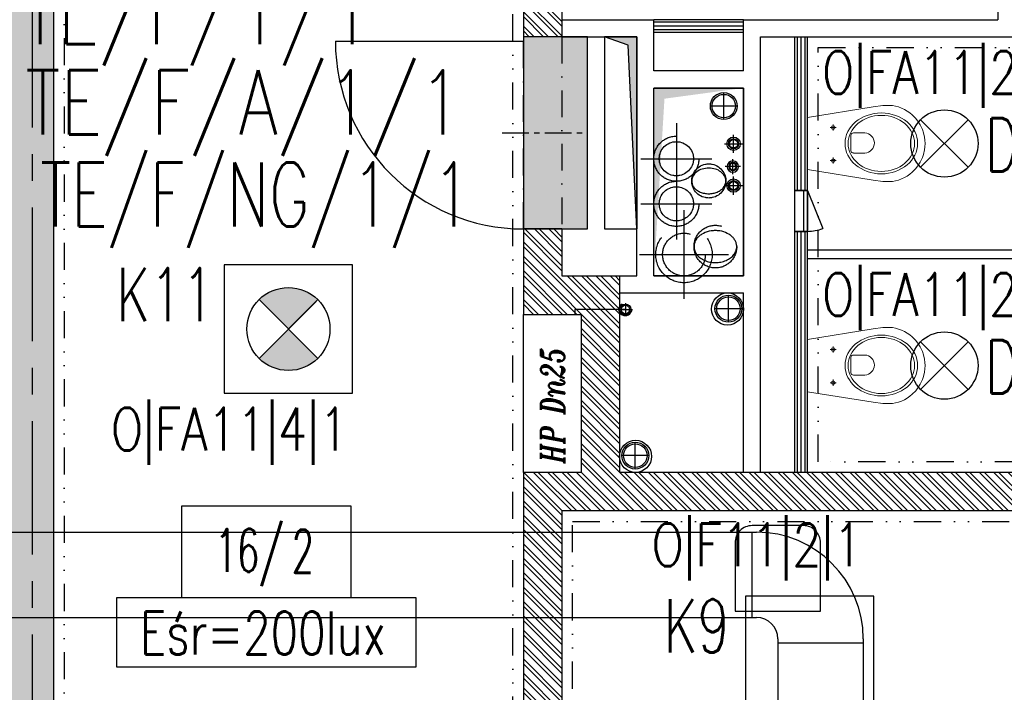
# Model space of a CAD drawing. Extents: x 41755 to 123924, y -112333 to 86187.
# Tile 207 of 256: x 101715 to 102176, y -8206 to -7891. Entities that reach past the tile are written whole.
import ezdxf
from ezdxf.enums import TextEntityAlignment as Align

# ---------------------------------------------------------------- set-up
doc = ezdxf.new("R2010")
doc.units = 0
doc.header["$LTSCALE"] = 50
for name, pattern in [('CENTER', [2, 1.25, -0.25, 0.25, -0.25]), ('DASHDOT', [1, 0.5, -0.25, 0, -0.25]), ('DASHED', [0.75, 0.5, -0.25]), ('DASHED2', [0.375, 0.25, -0.125]), ('DIVIDE', [31.75, 12.7, -6.35, 0, -6.35, 0, -6.35])]:
    doc.linetypes.add(name, pattern=pattern)
doc.layers.get('0').update_dxf_attribs({"color": 101, "linetype": 'CONTINUOUS'})
for name, color, linetype in [('Drz---drzwi', 5, 'CONTINUOUS'), ('E-90', 6, 'CONTINUOUS'), ('E35', 6, 'CONTINUOUS'), ('E50', 3, 'CONTINUOUS'), ('Ins-kan', 54, 'CONTINUOUS'), ('Ins-ppoz', 240, 'CONTINUOUS'), ('Ins-went', 141, 'CONTINUOUS'), ('Ins-wod', 4, 'CONTINUOUS'), ('Opis-pom', 6, 'CONTINUOUS'), ('Opis_pom_ramka', 6, 'CONTINUOUS'), ('Os-osie', 14, 'CENTER'), ('Os-osie glowne', 1, 'CENTER'), ('Sc-beton', 7, 'CONTINUOUS'), ('Sc-beton-hatch', 86, 'CONTINUOUS'), ('Sc-cegla pustak', 42, 'CONTINUOUS'), ('Sc-cegla pustak-hatch', 8, 'CONTINUOUS'), ('Sc-gk', 120, 'CONTINUOUS'), ('Sc-nadproza kon', 5, 'DASHED2'), ('Sc-silikat', 61, 'CONTINUOUS'), ('Sc-systemowe', 150, 'CONTINUOUS'), ('Suf-widok', 8, 'CONTINUOUS'), ('W-otwor-strop', 1, 'CONTINUOUS'), ('Wyp-meble', 155, 'CONTINUOUS'), ('Wyp-sanitar', 131, 'CONTINUOUS')]:
    doc.layers.add(name, color=color, linetype=linetype)
doc.styles.add('IT12', font='ITALICT.SHX', dxfattribs={"width": 0.8, "height": 0.12})
doc.styles.add('KA wymiar', font='romans.shx', dxfattribs={"width": 0.6})
doc.styles.add('ROMANS', font='romans', dxfattribs={"width": 0.85})
doc.linetypes.add('BATTING', pattern='A,0.0001,-0.1,[134,ltypeshp.shx,S=0.1,R=0,X=-0.1,Y=0],-0.2,[134,ltypeshp.shx,S=0.1,R=180,X=0.1,Y=0],-0.1', length=0.4001)

# ---------------------------------------------------------------- blocks, each defined once
blk = doc.blocks.new('_KOLO_WC_PODWIESZONE')
at = {"lineweight": 0}
for p, q in [((-12.21, 0), (-17.15, -30.7)), ((-12.21, 0), (12.21, 0)), ((12.21, 0), (17.15, -30.7)), ((-8.01, -11.98), (-9.42, -11.98)), ((-8.01, -11.98), (-8.01, -10.54)), ((-8.01, -11.98), (-6.53, -11.98)), ((-8.01, -11.98), (-8.01, -13.41)), ((7.49, -11.98), (6.08, -11.98)), ((7.49, -11.98), (7.49, -10.54)), ((7.49, -11.98), (8.97, -11.98)), ((7.49, -11.98), (7.49, -13.41)), ((-4.44, -21.51), (-4.44, -26.77)), ((-3.5, -20.21), (4, -20.21)), ((4.94, -21.51), (4.94, -26.77)), ((-17.15, -30.7), (-17.82, -35.14)), ((17.15, -30.7), (17.82, -35.14)), ((-17.82, -35.14), (-17.77, -39.69)), ((17.82, -35.14), (17.77, -39.69)), ((-17.77, -39.69), (-17.51, -41.08)), ((-17.51, -41.08), (-17.12, -42.53)), ((17.51, -41.08), (17.12, -42.53)), ((17.77, -39.69), (17.51, -41.08)), ((-17.12, -42.53), (-16.6, -43.93)), ((-16.6, -43.93), (-15.97, -45.29)), ((-15.97, -45.29), (-15.22, -46.59)), ((15.97, -45.29), (15.22, -46.59)), ((16.6, -43.93), (15.97, -45.29)), ((17.12, -42.53), (16.6, -43.93)), ((-15.22, -46.59), (-14.37, -47.83)), ((-14.37, -47.83), (-13.41, -48.99)), ((-13.41, -48.99), (-11.77, -50.6)), ((-11.77, -50.6), (-10, -51.94)), ((11.77, -50.6), (10, -51.94)), ((13.41, -48.99), (11.77, -50.6)), ((14.37, -47.83), (13.41, -48.99)), ((15.22, -46.59), (14.37, -47.83)), ((-10, -51.94), (-8.71, -52.72)), ((-8.71, -52.72), (-6.54, -53.77)), ((-6.54, -53.77), (-5.07, -54.25)), ((-5.07, -54.25), (-3.02, -54.72)), ((-3.02, -54.72), (-1.52, -54.92)), ((-1.52, -54.92), (0, -55)), ((1.52, -54.92), (0, -55)), ((3.02, -54.72), (1.52, -54.92)), ((5.07, -54.25), (3.02, -54.72)), ((6.54, -53.77), (5.07, -54.25)), ((8.71, -52.72), (6.54, -53.77)), ((10, -51.94), (8.71, -52.72))]:
    blk.add_line(p, q, dxfattribs=at)
for centre, radius, start, end in [((-3.24, -21.39), 1.2, 102.2339, 185.8899), ((3.75, -21.39), 1.2, 354.1101, 77.7661), ((0.25, -26.54), 4.7, 182.8022, 357.1978)]:
    blk.add_arc(centre, radius, start, end, dxfattribs=at)
for centre in [(-8.01, -11.98), (7.49, -11.98)]:
    blk.add_ellipse(centre, major_axis=(0.599, 0.599), ratio=1, start_param=5.497787, end_param=11.780972, dxfattribs=at)
for major_axis, ratio in [((0, -17), 0.838235), ((0, -15.54), 0.845174)]:
    blk.add_ellipse((0.05, -34.5), major_axis=major_axis, ratio=ratio, dxfattribs=at)
blk = doc.blocks.new('_opis_pom_metka')
at = {"layer": 'Opis_pom_ramka'}
blk.add_lwpolyline([(-33.13, 0), (32.87, 0), (32.87, -36), (-33.13, -36)], close=True, dxfattribs=at)
at = {"style": 'KA wymiar', "width": 0.6}
blk.add_attdef('KO/', text='', height=16.8, dxfattribs=at).set_placement((3.45, -25.87), align=Align.RIGHT)
blk.add_attdef('NR', (3.8, -26.16), '', height=16.8, dxfattribs=at)
blk = doc.blocks.new('_dkjhsjhkfgh')
at = {"layer": 'Ins-went', "ltscale": 2}
for p, q in [((1866.24, 2304.99), (2264.04, 2304.99)), ((2264.04, 2305), (2269.04, 2305)), ((2267.04, 2265), (2267.04, 2305)), ((1866.24, 2264.99), (2264.04, 2264.99)), ((2264.04, 2265), (2269.04, 2265)), ((2279.04, 2255), (2279.04, 2250)), ((2319.04, 2255), (2319.04, 2250)), ((2319.04, 2253), (2279.04, 2253)), ((2279.04, 2250), (2279.04, 2200.6)), ((2319.04, 2250), (2319.04, 2200.6))]:
    blk.add_line(p, q, dxfattribs=at)
for radius in [50, 10]:
    blk.add_arc((2269.04, 2255), radius, 0, 90, dxfattribs=at)
blk = doc.blocks.new('_ljgjfkjhkf')
for p, q in [((-19.13, 0), (-19.13, -6)), ((-19.13, 0), (0, 0)), ((-19.13, -2), (-19.13, -4)), ((0, -4), (-19.13, -4)), ((0, 0), (0, -6)), ((0, -6), (-19.13, -6)), ((0, -6), (-17.84, -13.06))]:
    blk.add_line(p, q)
blk.add_arc((0.87, -6), 20, 180, 200.6563)

msp = doc.modelspace()

# ---------------------------------------------------------------- hatches: boundary and pattern name
at = {"layer": 'E35'}
h = msp.add_hatch(color=256, dxfattribs=at)
edge = h.paths.add_edge_path()
edge.add_line((101840.966, -8035.509), (101854.712, -8021.763))
edge.add_ellipse((101840.966, -8035.509), major_axis=(13.746, 13.746), ratio=1, start_angle=360, end_angle=450)
edge.add_line((101827.22, -8021.763), (101840.966, -8035.509))
edge = h.paths.add_edge_path()
edge.add_line((101854.712, -8049.255), (101840.966, -8035.509))
edge.add_line((101840.966, -8035.509), (101827.22, -8049.255))
edge.add_ellipse((101840.966, -8035.509), major_axis=(-13.746, 13.746), ratio=1, start_angle=90, end_angle=180)
at = {"layer": 'E50'}
msp.add_hatch(color=256, dxfattribs=at).paths.add_polyline_path([(101980.966, -7898.641), (101950.966, -7898.641), (101950.966, -7988.641), (101980.966, -7988.641)])
at = {"layer": 'Sc-beton-hatch'}
h = msp.add_hatch(dxfattribs=at)
h.set_pattern_fill('ANSI33', color=256, style=0)
h.set_pattern_definition([(45, (48983.4185, 565.478), (-4.49012806, 4.49012806), []), (45, (48987.9087, 565.478), (-4.49012806, 4.49012806), [3.175, -1.5875])])
h.paths.add_polyline_path([(102400.966, -5400.641), (102380.966, -5400.641), (102380.966, -5500.641), (102330.966, -5500.641), (102330.966, -5520.641), (102380.966, -5520.641), (102380.966, -5973.641), (102400.966, -5973.641)])
h.paths.add_polyline_path([(101710.966, -5330.585), (101710.966, -5560.641), (101730.966, -5560.641), (101730.966, -5520.641), (101770.966, -5520.641), (101770.966, -5500.641), (101730.966, -5500.641), (101730.966, -5327.797, 0.0068353), (101990.084, -5287.78), (101987.07, -5268.006, -0.0084051), (101668.963, -5316.121), (101671.621, -5335.944, 0.0010351)])
h.paths.add_polyline_path([(101738.466, -5895.641), (101703.466, -5895.641), (101703.466, -5930.641), (101738.466, -5930.641)])
h.paths.add_polyline_path([(101695.966, -6277.641), (101730.966, -6277.641), (101730.966, -6242.641), (101695.966, -6242.641)])
h.paths.add_polyline_path([(102400.966, -6108.641), (102380.966, -6108.641), (102380.966, -6330.641), (102400.966, -6330.641)])
h.paths.add_polyline_path([(100985.966, -5895.641), (100950.966, -5895.641), (100950.966, -5930.641), (100985.966, -5930.641)], flags=17)
h.paths.add_polyline_path([(100765.966, -5910.641), (100765.966, -5413.927, 0.0063955), (101010.966, -5401.354), (101009.686, -5381.395, -0.0079596), (100705.366, -5396.058), (100706.01, -5416.048, 0.0010422), (100745.966, -5414.677), (100745.966, -6082.641), (100765.966, -6082.641), (100765.966, -5930.641), (100798.966, -5930.641), (100798.966, -5930.637), (100798.966, -5910.641)])
h.paths.add_polyline_path([(100310.966, -6262.641), (100410.966, -6262.641), (100410.966, -6460.641), (100430.966, -6460.641), (100430.966, -6262.641), (100765.966, -6262.641), (100765.966, -6237.641), (100745.966, -6237.641), (100745.966, -6242.641), (100330.966, -6242.641), (100330.966, -5420.801, 0.0010428), (100370.966, -5420.993), (100371.02, -5400.99, -0.0015651), (100310.966, -5400.641)])
h.paths.add_polyline_path([(100970.966, -6242.641), (100950.966, -6242.641), (100950.966, -6900.641), (100927.966, -6900.641), (100927.966, -6920.641), (100950.966, -6920.641), (100950.966, -7503.141), (100970.966, -7503.141), (100970.966, -6920.641), (101261.966, -6920.641), (101261.966, -7235.641), (101281.966, -7235.641), (101334.966, -7235.641), (101334.966, -7215.641), (101281.966, -7215.641), (101281.966, -6900.641), (100970.966, -6900.641)])
h.paths.add_polyline_path([(100410.966, -6710.641), (100430.966, -6710.641), (100430.966, -6610.641), (100410.966, -6610.641)])
h.paths.add_polyline_path([(100410.966, -6960.641), (100430.966, -6960.641), (100430.966, -6920.641), (100470.966, -6920.641), (100470.966, -6900.641), (100430.966, -6900.641), (100430.966, -6860.641), (100410.966, -6860.641)])
h.paths.add_polyline_path([(100790.966, -6920.641), (100790.966, -6900.641), (100725.966, -6900.641), (100725.966, -6920.641)])
h.paths.add_polyline_path([(101334.966, -6920.641), (101334.966, -6900.641), (101281.966, -6900.641), (101281.966, -6920.641)], flags=17)
h.paths.add_polyline_path([(101556.966, -6920.641), (101556.966, -6900.641), (101468.966, -6900.641), (101468.966, -6920.641)])
h.paths.add_polyline_path([(101710.966, -6900.641), (101690.966, -6900.641), (101690.966, -6920.641), (101710.966, -6920.641)])
h.paths.add_polyline_path([(101730.966, -6900.641), (101710.966, -6900.641), (101710.966, -6920.641), (101710.966, -7215.641), (101690.966, -7215.641), (101690.966, -7235.641), (101730.966, -7235.641)])
h.paths.add_polyline_path([(101488.966, -7215.641), (101468.966, -7215.641), (101468.966, -7235.641), (101556.966, -7235.641), (101556.966, -7215.641), (101503.966, -7215.641), (101503.966, -6920.641), (101488.966, -6920.641)])
h.paths.add_polyline_path([(102400.966, -6750.641), (102380.966, -6750.641), (102380.966, -7100.641), (102400.966, -7100.641)])
h.paths.add_polyline_path([(102400.966, -7200.641), (102380.966, -7200.641), (102380.966, -7465.641), (102400.966, -7465.641)])
h.paths.add_polyline_path([(102380.966, -7650.641), (102332.966, -7650.641), (102332.966, -7670.641), (102380.966, -7670.641), (102380.966, -8275.641), (102400.966, -8275.641), (102400.966, -7615.641), (102380.966, -7615.641)])
h.paths.add_polyline_path([(102133.966, -7650.641), (102133.966, -7670.641), (102227.966, -7670.641), (102227.966, -7650.641)])
h.paths.add_polyline_path([(101905.966, -7650.641), (101905.966, -7670.641), (102008.966, -7670.641), (102008.966, -7650.641)])
h.paths.add_polyline_path([(101710.966, -7670.641), (101710.966, -8400.641), (101685.966, -8400.641), (101685.966, -8420.641), (101730.966, -8420.641), (101730.966, -7670.641), (101770.966, -7670.641), (101770.966, -7650.641), (101227.466, -7650.641), (101227.466, -7670.641)])
h.paths.add_polyline_path([(100950.966, -7650.641), (100430.966, -7650.641), (100430.966, -7590.641), (100410.966, -7590.641), (100410.966, -7670.641), (100745.966, -7670.641), (101092.466, -7670.641), (101092.466, -7650.641), (100970.966, -7650.641), (100970.966, -7603.141), (100950.966, -7603.141)])
h.paths.add_polyline_path([(100410.966, -7440.641), (100430.966, -7440.641), (100430.966, -7397.641), (100410.966, -7397.641)])
h.paths.add_polyline_path([(100430.966, -7110.641), (100410.966, -7110.641), (100410.966, -7307.641), (100430.966, -7307.641)])
h.paths.add_polyline_path([(100745.966, -8420.641), (100765.966, -8420.641), (100765.966, -8400.641), (100410.966, -8400.641), (100410.966, -8420.641)])
h.paths.add_polyline_path([(100765.966, -8420.641), (100785.966, -8420.641), (100785.966, -8400.641), (100765.966, -8400.641)])
h.paths.add_polyline_path([(100785.966, -8400.641), (100785.966, -8420.641), (101097.466, -8420.641), (101097.466, -8400.641)])
h.paths.add_polyline_path([(101322.966, -8420.641), (101322.966, -8400.641), (101227.466, -8400.641), (101227.466, -8420.641)], flags=17)
h.paths.add_polyline_path([(101432.966, -8400.641), (101432.966, -8420.641), (101575.966, -8420.641), (101575.966, -8400.641)])
h.paths.add_polyline_path([(101950.966, -8400.641), (101950.966, -8420.641), (102028.966, -8420.641), (102028.966, -8400.641)])
h.paths.add_polyline_path([(102138.966, -8400.641), (102138.966, -8420.641), (102380.966, -8420.641), (102380.966, -8445.641), (102400.966, -8445.641), (102400.966, -8375.641), (102380.966, -8375.641), (102380.966, -8400.641)])
h.paths.add_polyline_path([(102380.966, -8568.641), (102345.966, -8568.641), (102345.966, -8875.141), (102365.966, -8875.141), (102365.966, -8588.641), (102400.966, -8588.641), (102400.966, -8545.641), (102380.966, -8545.641)])
h.paths.add_polyline_path([(102365.966, -8995.141), (102345.966, -8995.141), (102345.966, -9050.641), (101950.966, -9050.641), (101950.966, -9075.641), (102345.966, -9075.641), (102345.966, -9105.641), (102365.966, -9105.641), (102365.966, -9075.641)])
h.paths.add_polyline_path([(102400.966, -9290.641), (102365.966, -9290.641), (102365.966, -9255.641), (102345.966, -9255.641), (102345.966, -9310.641), (102380.966, -9310.641), (102380.966, -9718.141), (102380.966, -9900.641), (101730.966, -9900.641), (101730.966, -9855.641), (101710.966, -9855.641), (101710.966, -9920.641), (102380.966, -9920.641), (102380.966, -10349.912), (102380.966, -10410.641), (102400.966, -10410.641), (102400.966, -10010.641), (102400.966, -9838.141)])
h.paths.add_polyline_path([(101730.966, -9529.641), (101710.966, -9529.641), (101710.966, -9725.641), (101730.966, -9725.641)], flags=17)
h.paths.add_polyline_path([(101710.966, -9419.641), (101730.966, -9419.641), (101730.966, -8640.641), (101710.966, -8640.641), (101710.966, -9050.641), (101414.966, -9050.641), (101414.966, -9075.641), (101710.966, -9075.641)])
h.paths.add_polyline_path([(101263.966, -9050.641), (101263.966, -9075.641), (101304.966, -9075.641), (101304.966, -9050.641)])
h.paths.add_polyline_path([(101041.966, -9075.641), (101041.966, -9050.641), (100925.966, -9050.641), (100925.966, -9075.641)])
h.paths.add_polyline_path([(100825.966, -9075.641), (100825.966, -9050.641), (100530.966, -9050.641), (100530.966, -9035.641), (100510.966, -9035.641), (100510.966, -9050.641), (100270.966, -9050.641), (100270.966, -9075.641), (100510.966, -9075.641), (100510.966, -9471.141), (100530.966, -9471.141), (100530.966, -9075.641)])
h.paths.add_polyline_path([(100530.966, -8906.641), (100510.966, -8906.641), (100510.966, -8938.641), (100530.966, -8938.641)])
h.paths.add_polyline_path([(100220.966, -9075.641), (100220.966, -9050.641), (100170.966, -9050.641), (100170.966, -9075.641)])
h.paths.add_polyline_path([(100120.966, -9075.641), (100120.966, -9050.641), (100070.966, -9050.641), (100070.966, -9075.641)])
h.paths.add_polyline_path([(100020.966, -9075.641), (100020.966, -9050.641), (99970.966, -9050.641), (99970.966, -9075.641)])
h.paths.add_polyline_path([(99920.966, -9075.641), (99920.966, -9050.641), (99880.966, -9050.641), (99880.966, -9957.641), (99980.966, -9957.641), (99980.966, -9972.641), (100000.966, -9972.641), (100000.966, -9937.641), (99900.966, -9937.641), (99900.966, -9075.641)])
h.paths.add_polyline_path([(101041.966, -9396.641), (101041.966, -9378.641), (100927.966, -9378.641), (100927.966, -9396.641)])
h.paths.add_polyline_path([(100510.966, -9725.641), (100530.966, -9725.641), (100530.966, -9571.141), (100510.966, -9571.141)])
h.paths.add_polyline_path([(100000.966, -10090.641), (100000.966, -10072.641), (99980.966, -10072.641), (99980.966, -10090.641), (99780.966, -10090.641), (99780.966, -10445.641), (100510.966, -10445.641), (100510.966, -10485.641), (100530.966, -10485.641), (100530.966, -10445.641), (100580.966, -10445.641), (100580.966, -10425.641), (100530.966, -10425.641), (100530.966, -10270.641), (100510.966, -10270.641), (100510.966, -10425.641), (99800.966, -10425.641), (99800.966, -10110.641), (100510.966, -10110.641), (100510.966, -10120.641), (100530.966, -10120.641), (100530.966, -9855.641), (100510.966, -9855.641), (100510.966, -10090.641)])
h.paths.add_polyline_path([(100970.966, -9920.641), (101087.466, -9920.641), (101087.466, -9900.641), (100750.966, -9900.641), (100750.966, -9920.641), (100950.966, -9920.641), (100950.966, -10425.641), (100730.966, -10425.641), (100730.966, -10445.641), (100790.966, -10445.641), (100790.966, -10485.641), (100810.966, -10485.641), (100810.966, -10445.641), (101070.966, -10445.641), (101070.966, -10425.641), (100970.966, -10425.641)])
h.paths.add_polyline_path([(101197.466, -9900.641), (101197.466, -9920.641), (101261.966, -9920.641), (101261.966, -10425.641), (101220.966, -10425.641), (101220.966, -10445.641), (101802.966, -10445.641), (101802.966, -10425.641), (101281.966, -10425.641), (101281.966, -9900.641)])
h.paths.add_polyline_path([(102365.966, -10445.641), (102365.966, -10425.641), (102320.966, -10425.641), (102320.966, -10445.641)])
h.paths.add_polyline_path([(102383.466, -10428.141), (102365.966, -10445.641), (102400.966, -10445.641)])
h.paths.add_polyline_path([(102365.966, -10410.641), (102365.966, -10445.641), (102383.466, -10428.141)])
h.paths.add_polyline_path([(102365.966, -10410.641), (102383.466, -10428.141), (102400.966, -10410.641)])
h.paths.add_polyline_path([(102400.966, -10410.641), (102383.466, -10428.141), (102400.966, -10445.641)])
at = {"layer": 'Sc-cegla pustak-hatch'}
h = msp.add_hatch(dxfattribs=at)
h.set_pattern_fill('ANSI32', color=256, scale=0.5, angle=90, style=0)
h.set_pattern_definition([(135, (48983.4185, 565.478), (-3.36759605, -3.36759605), []), (135, (48983.4185, 567.723), (-3.36759605, -3.36759605), [])])
h.paths.add_polyline_path([(101775.966, -6918.641), (101775.966, -6900.641), (101730.966, -6900.641), (101730.966, -6918.641)])
h.paths.add_polyline_path([(101950.966, -6918.641), (101950.966, -7430.641), (101968.966, -7430.641), (101968.966, -7403.641), (102042.966, -7403.641), (102050.966, -7403.641), (102050.966, -7411.641), (102042.966, -7411.641), (102042.966, -7430.641), (102068.766, -7430.641), (102068.766, -7412.641), (102060.966, -7412.641), (102060.966, -7385.641), (101968.966, -7385.641), (101968.966, -7036.641), (102033.966, -7036.641), (102033.966, -7018.641), (101968.966, -7018.641), (101968.966, -6900.641), (101905.966, -6900.641), (101905.966, -6918.641)])
h.paths.add_polyline_path([(102133.966, -7018.641), (102133.966, -7036.641), (102380.966, -7036.641), (102380.966, -7018.641)])
h.paths.add_polyline_path([(102380.966, -7430.641), (102380.966, -7412.641), (102168.766, -7412.641), (102168.766, -7430.641)])
h.paths.add_polyline_path([(101950.966, -7898.641), (101968.966, -7898.641), (101968.966, -7670.641), (101950.966, -7670.641)])
h.paths.add_polyline_path([(101078.966, -7412.641), (101078.966, -7144.641), (101060.966, -7144.641), (101060.966, -7430.641), (101261.966, -7430.641), (101261.966, -7473.141), (101279.966, -7473.141), (101279.966, -7402.641), (101261.966, -7402.641), (101261.966, -7412.641)])
h.paths.add_polyline_path([(101279.966, -7235.641), (101261.966, -7235.641), (101261.966, -7302.641), (101279.966, -7302.641)])
h.paths.add_polyline_path([(100885.966, -7412.641), (100885.966, -7430.641), (100950.966, -7430.641), (100950.966, -7412.641)])
h.paths.add_polyline_path([(100785.966, -7430.641), (100785.966, -7412.641), (100727.966, -7412.641), (100727.966, -7430.641)])
h.paths.add_polyline_path([(100637.966, -7430.641), (100637.966, -7412.641), (100430.966, -7412.641), (100430.966, -7430.641)])
h.paths.add_polyline_path([(100410.966, -7790.641), (100428.966, -7790.641), (100428.966, -7670.641), (100410.966, -7670.641)])
h.paths.add_polyline_path([(100410.966, -8005.641), (100428.966, -8005.641), (100428.966, -8000.641), (101023.966, -8000.641), (101023.966, -8064.641), (101041.966, -8064.641), (101041.966, -7926.641), (101023.966, -7926.641), (101023.966, -7982.641), (100765.966, -7982.641), (100765.966, -7900.641), (100747.966, -7900.641), (100747.966, -7982.641), (100428.966, -7982.641), (100428.966, -7940.641), (100410.966, -7940.641)])
h.paths.add_polyline_path([(100765.966, -7670.641), (100747.966, -7670.641), (100747.966, -7800.641), (100765.966, -7800.641)])
h.paths.add_polyline_path([(101041.966, -7670.641), (101023.966, -7670.641), (101023.966, -7826.641), (101041.966, -7826.641)])
h.paths.add_polyline_path([(101279.966, -7603.141), (101261.966, -7603.141), (101261.966, -7650.641), (101279.966, -7650.641)])
h.paths.add_polyline_path([(101279.966, -7670.641), (101261.966, -7670.641), (101261.966, -8400.641), (101279.966, -8400.641), (101279.966, -8004.641), (101575.966, -8004.641), (101575.966, -7986.641), (101279.966, -7986.641)])
h.paths.add_polyline_path([(101041.966, -8164.641), (101023.966, -8164.641), (101023.966, -8400.641), (101041.966, -8400.641)])
h.paths.add_polyline_path([(100428.966, -8155.641), (100410.966, -8155.641), (100410.966, -8220.641), (100428.966, -8220.641)])
h.paths.add_polyline_path([(100410.966, -8400.641), (100428.966, -8400.641), (100428.966, -8370.641), (100410.966, -8370.641)])
h.paths.add_polyline_path([(100428.966, -8435.641), (100428.966, -8420.641), (100410.966, -8420.641), (100410.966, -8435.641)])
h.paths.add_polyline_path([(100410.966, -8650.641), (100428.966, -8650.641), (100428.966, -8585.641), (100410.966, -8585.641)])
h.paths.add_polyline_path([(100410.966, -8924.641), (100510.966, -8924.641), (100510.966, -8906.641), (100428.966, -8906.641), (100428.966, -8800.641), (100410.966, -8800.641)])
h.paths.add_polyline_path([(100747.966, -8740.641), (100765.966, -8740.641), (100765.966, -8432.641), (100747.966, -8432.641)])
h.paths.add_polyline_path([(101023.966, -9050.641), (101041.966, -9050.641), (101041.966, -8895.641), (101023.966, -8895.641)])
h.paths.add_polyline_path([(101023.966, -8795.641), (101041.966, -8795.641), (101041.966, -8420.641), (101023.966, -8420.641)])
h.paths.add_polyline_path([(101710.966, -8004.641), (101710.966, -7986.641), (101685.966, -7986.641), (101685.966, -8004.641)])
h.paths.add_polyline_path([(101977.966, -8028.641), (101977.966, -8102.641), (101950.966, -8102.641), (101950.966, -8400.641), (101968.966, -8400.641), (101968.966, -8120.641), (102380.966, -8120.641), (102380.966, -8102.641), (101995.966, -8102.641), (101995.966, -8010.641), (101968.966, -8010.641), (101968.966, -7988.641), (101950.966, -7988.641), (101950.966, -8028.641)])
h.paths.add_polyline_path([(101968.966, -8658.641), (101968.966, -8420.641), (101950.966, -8420.641), (101950.966, -8640.641), (101905.966, -8640.641), (101905.966, -8658.641)])
h.paths.add_polyline_path([(101950.966, -8778.641), (101950.966, -8796.641), (102345.966, -8796.641), (102345.966, -8778.641)])
h.paths.add_polyline_path([(101657.966, -8640.641), (101657.966, -8658.641), (101695.966, -8658.641), (101710.966, -8658.641), (101710.966, -8640.641)])
h.paths.add_polyline_path([(101775.966, -8658.641), (101775.966, -8640.641), (101730.966, -8640.641), (101730.966, -8658.641)])
h.paths.add_polyline_path([(101547.966, -8658.641), (101547.966, -8640.641), (101465.966, -8640.641), (101465.966, -8595.641), (101447.966, -8595.641), (101447.966, -8640.641), (101432.966, -8640.641), (101432.966, -8658.641)])
h.paths.add_polyline_path([(101465.966, -8420.641), (101447.966, -8420.641), (101447.966, -8465.641), (101465.966, -8465.641)])
h.paths.add_polyline_path([(101263.966, -8640.641), (101263.966, -9050.641), (101281.966, -9050.641), (101281.966, -8658.641), (101322.966, -8658.641), (101322.966, -8640.641)])
h.paths.add_polyline_path([(100530.966, -9378.641), (100530.966, -9396.641), (100747.966, -9396.641), (100747.966, -9662.641), (100530.966, -9662.641), (100530.966, -9680.641), (101041.966, -9680.641), (101041.966, -9586.141), (101023.966, -9586.141), (101023.966, -9662.641), (100765.966, -9662.641), (100765.966, -9396.641), (100927.966, -9396.641), (100927.966, -9378.641)])
h.paths.add_polyline_path([(101041.966, -9396.641), (101023.966, -9396.641), (101023.966, -9486.141), (101041.966, -9486.141)], flags=17)
h.paths.add_polyline_path([(101041.966, -9075.641), (101023.966, -9075.641), (101023.966, -9378.641), (101041.966, -9378.641)])
h.paths.add_polyline_path([(101664.077, -9409.641), (101664.077, -9391.641), (101281.966, -9391.641), (101281.966, -9075.641), (101263.966, -9075.641), (101263.966, -9725.641), (101281.966, -9725.641), (101281.966, -9680.641), (101710.966, -9680.641), (101710.966, -9662.641), (101281.966, -9662.641), (101281.966, -9409.641)])
h.paths.add_polyline_path([(102345.966, -9310.641), (102345.966, -9292.641), (101950.966, -9292.641), (101950.966, -9310.641)])
h.paths.add_polyline_path([(101950.966, -9552.641), (101968.966, -9552.641), (101968.966, -9542.641), (102380.966, -9542.641), (102380.966, -9524.641), (101968.966, -9524.641), (101968.966, -9418.641), (101950.966, -9418.641)])
h.paths.add_polyline_path([(101968.966, -9672.641), (101968.966, -9662.641), (101950.966, -9662.641), (101950.966, -9790.641), (101968.966, -9790.641), (101968.966, -9690.641), (102118.966, -9690.641), (102118.966, -9900.641), (102136.966, -9900.641), (102136.966, -9672.641)])
h.paths.add_polyline_path([(101950.966, -9890.641), (101950.966, -9900.641), (101968.966, -9900.641), (101968.966, -9890.641)])
h.paths.add_polyline_path([(101263.966, -9900.641), (101281.966, -9900.641), (101281.966, -9855.641), (101263.966, -9855.641)])
h.paths.add_polyline_path([(100768.966, -10090.641), (100768.966, -10030.641), (100750.966, -10030.641), (100750.966, -10120.641), (100768.966, -10120.641), (100768.966, -10108.641), (100950.966, -10108.641), (100950.966, -10090.641)])
h.paths.add_polyline_path([(100768.966, -10220.641), (100750.966, -10220.641), (100750.966, -10425.641), (100768.966, -10425.641)])
h.paths.add_polyline_path([(100768.966, -9930.641), (100768.966, -9920.641), (100750.966, -9920.641), (100750.966, -9930.641)])
at = {"layer": 'W-otwor-strop'}
for points in [[(101988.966, -7898.641), (102002.466, -7898.641), (102003.966, -7898.641), (102003.966, -7988.641), (101999.966, -7902.641)], [(102053.966, -7922.641), (102011.966, -7922.641), (102011.966, -8010.641), (102016.966, -7927.641)]]:
    msp.add_hatch(color=256, dxfattribs=at).paths.add_polyline_path(points)

# ---------------------------------------------------------------- linework, layer by layer
at = {"layer": 'Drz---drzwi'}
msp.add_lwpolyline([(101862.966, -7900.641), (101950.966, -7900.641)], dxfattribs=at)
msp.add_arc((101950.966, -7900.641), 88, 180, 270, dxfattribs=at)
at = {"layer": 'E35'}
for p, q in [((102159.103, -7959.778), (102136.829, -7937.504)), ((102159.103, -7937.504), (102136.829, -7959.778)), ((101827.22, -8021.763), (101854.712, -8049.255)), ((101827.22, -8049.255), (101854.712, -8021.763)), ((102159.103, -8063.778), (102136.829, -8041.504)), ((102159.103, -8041.504), (102136.829, -8063.778))]:
    msp.add_line(p, q, dxfattribs=at)
at = {"layer": 'E35', "linetype": 'Continuous', "ltscale": 0.3}
msp.add_line((101828.006, -8048.469), (101853.926, -8022.549), dxfattribs=at)
for points in [[(101810.966, -8065.509), (101870.966, -8065.509), (101870.966, -8005.509), (101810.966, -8005.509)], [(102054.966, -8220.641), (102114.966, -8220.641), (102114.966, -8160.641), (102054.966, -8160.641)], [(101760.461, -8193.725), (101900.794, -8193.725), (101900.794, -8161.446), (101760.461, -8161.446)]]:
    msp.add_lwpolyline(points, close=True, dxfattribs=at)
at = {"layer": 'E35'}
for centre, radius in [((102147.966, -7948.641), 15.75), ((101840.966, -8035.509), 19.44), ((102147.966, -8052.641), 15.75)]:
    msp.add_circle(centre, radius, dxfattribs=at)
at = {"layer": 'E50'}
msp.add_lwpolyline([(101950.966, -7898.641), (101950.966, -7988.641), (101980.966, -7988.641), (101980.966, -7898.641)], close=True, dxfattribs=at)
at = {"layer": 'Ins-kan', "ltscale": 0.2}
for p, q in [((102044.736, -7937.407), (102044.736, -7924.807)), ((102051.036, -7931.107), (102038.436, -7931.107)), ((102046.902, -8032.291), (102046.902, -8019.691)), ((102053.202, -8025.991), (102040.602, -8025.991)), ((102003.299, -8101.089), (102003.299, -8088.489)), ((102009.599, -8094.789), (101996.999, -8094.789))]:
    msp.add_line(p, q, dxfattribs=at)
for centre, radius in [((102044.736, -7931.107), 6.3), ((102044.736, -7931.107), 5.5), ((102046.902, -8025.991), 6.3), ((102046.902, -8025.991), 5.5), ((102003.299, -8094.789), 6.3), ((102003.299, -8094.789), 5.5)]:
    msp.add_circle(centre, radius, dxfattribs=at)
at = {"layer": 'Ins-ppoz'}
for p, q in [((101995.667, -8026.344), (102001.667, -8026.344)), ((101998.667, -8023.344), (101998.667, -8029.344))]:
    msp.add_line(p, q, dxfattribs=at)
msp.add_lwpolyline([(101998.667, -8026.344), (101974.97, -8026.344), (101974.97, -8028.641)], dxfattribs=at)
msp.add_lwpolyline([(101950.966, -8028.641), (101977.966, -8028.641), (101977.966, -8102.641), (101950.966, -8102.641)], close=True, dxfattribs=at)
for centre, radius in [((101998.644, -8026.344), 2.55), ((101998.667, -8026.344), 2)]:
    msp.add_circle(centre, radius, dxfattribs=at)
at = {"layer": 'Ins-went', "linetype": 'DASHED', "ltscale": 2}
for p, q in [((102022.526, -7939.135), (102022.526, -7972.391)), ((102005.898, -7955.763), (102039.154, -7955.763)), ((102022.526, -7960.255), (102022.526, -7993.511)), ((102005.898, -7976.883), (102039.154, -7976.883)), ((102026.1, -7979.858), (102026.1, -8021.428)), ((102005.315, -8000.643), (102046.885, -8000.643))]:
    msp.add_line(p, q, dxfattribs=at)
for centre, radius in [((102022.526, -7955.763), 10.56), ((102022.526, -7955.763), 8), ((102037.705, -7966.158), 8), ((102037.705, -7966.158), 8), ((102022.526, -7976.883), 10.56), ((102022.526, -7976.883), 8), ((102026.1, -8000.643), 13.2), ((102040.793, -7996.92), 10), ((102040.793, -7996.92), 10), ((102026.1, -8000.643), 10)]:
    msp.add_circle(centre, radius, dxfattribs=at)
for centre, major_axis, start_param, end_param in [((102037.705, -7966.158), (-8, 0), 3.1415927, 6.2831853), ((102037.705, -7966.158), (-8, 0), 0, 3.1415927), ((102040.793, -7996.92), (-10, 0), 3.1415927, 6.2831853), ((102040.793, -7996.92), (-10, 0), 0, 3.1415927)]:
    msp.add_ellipse(centre, major_axis=major_axis, ratio=0.75, start_param=start_param, end_param=end_param, dxfattribs=at)
at = {"layer": 'Ins-wod', "ltscale": 0.3}
for p, q in [((102045.066, -7948.763), (102053.568, -7948.763)), ((102049.317, -7953.014), (102049.317, -7944.512)), ((102048.967, -7962.955), (102048.967, -7955.889)), ((102052.5, -7959.422), (102045.434, -7959.422)), ((102049.317, -7972.603), (102049.317, -7964.101)), ((102045.066, -7968.352), (102053.568, -7968.352))]:
    msp.add_line(p, q, dxfattribs=at)
for centre, radius in [((102049.317, -7948.763), 3.12), ((102049.317, -7948.763), 2.34), ((102049.317, -7948.763), 1.95), ((102049.317, -7968.352), 3.12), ((102049.317, -7968.352), 2.34), ((102049.317, -7968.352), 1.95)]:
    msp.add_circle(centre, radius, dxfattribs=at)
at = {"layer": 'Ins-wod', "ltscale": 0.3, "extrusion": (4.28132e-36, 6.27911e-36, -1)}
for major_axis, start_param, end_param in [((1.865, 1.865), 2.3561965, 8.6393818), ((1.336, 1.336), 2.3561965, 8.6393818), ((-1.059, 1.059), 3.926992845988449, 10.21017815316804)]:
    msp.add_ellipse((102048.967, -7959.422), major_axis=major_axis, ratio=1, start_param=start_param, end_param=end_param, dxfattribs=at)
at = {"layer": 'Os-osie', "ltscale": 0.2}
msp.add_lwpolyline([(101940.966, -7943.641), (101978.966, -7943.641)], dxfattribs=at)
at = {"layer": 'Os-osie glowne'}
msp.add_lwpolyline([(101720.966, -4978.641), (101720.966, -10955.641)], dxfattribs=at)
at = {"layer": 'Sc-beton'}
msp.add_lwpolyline([(101730.966, -7670.641), (101730.966, -8420.641)], dxfattribs=at)
at = {"layer": 'Sc-cegla pustak'}
for points in [[(101950.966, -7670.641), (101950.966, -7898.641)], [(101968.966, -7670.641), (101968.966, -7898.641)], [(101968.966, -7898.641), (101950.966, -7898.641)], [(101950.966, -7988.641), (101950.966, -8028.641)], [(101968.966, -7988.641), (101950.966, -7988.641)], [(101968.966, -7988.641), (101968.966, -8010.641)], [(101968.966, -8010.641), (101995.966, -8010.641)], [(101995.966, -8010.641), (101995.966, -8102.641)], [(101950.966, -8028.641), (101977.966, -8028.641)], [(101977.966, -8028.641), (101977.966, -8102.641)], [(101950.966, -8102.641), (101950.966, -8400.641)], [(101977.966, -8102.641), (101950.966, -8102.641)], [(102380.966, -8102.641), (101995.966, -8102.641)], [(101968.966, -8120.641), (101968.966, -8400.641)], [(102380.966, -8120.641), (101968.966, -8120.641)]]:
    msp.add_lwpolyline(points, dxfattribs=at)
at = {"layer": 'Sc-gk'}
for points in [[(102053.966, -7890.641), (102011.966, -7890.641)], [(102053.966, -7891.841), (102011.966, -7891.841)], [(102053.966, -7895.441), (102011.966, -7895.441)], [(102053.966, -7896.641), (102011.966, -7896.641)], [(102077.966, -8102.641), (102077.966, -7898.641)], [(102079.166, -7970.641), (102079.166, -7898.641)], [(102082.766, -7970.641), (102082.766, -7898.641)], [(102083.966, -8102.641), (102083.966, -7898.641)], [(102083.966, -7970.641), (102077.966, -7970.641)], [(102083.966, -7989.769), (102077.966, -7989.769)], [(102079.166, -8102.641), (102079.166, -7989.769)], [(102082.766, -8102.641), (102082.766, -7989.769)]]:
    msp.add_lwpolyline(points, dxfattribs=at)
at = {"layer": 'Sc-gk', "linetype": 'BATTING', "ltscale": 0.09}
for points in [[(102053.966, -7893.641), (102011.966, -7893.641)], [(102080.966, -7970.641), (102080.966, -7898.641)], [(102080.966, -8102.641), (102080.966, -7989.769)]]:
    msp.add_lwpolyline(points, dxfattribs=at)
at = {"layer": 'Sc-nadproza kon', "linetype": 'DASHDOT', "ltscale": 0.5}
for points in [[(101950.966, -7988.641), (101950.966, -7898.641)], [(101968.966, -7898.641), (101968.966, -7988.641)]]:
    msp.add_lwpolyline(points, dxfattribs=at)
at = {"layer": 'Sc-silikat'}
for points in [[(102172.966, -7670.641), (102172.966, -7890.641)], [(101968.966, -7890.641), (102011.966, -7890.641)], [(102011.966, -7914.641), (102011.966, -7890.641)], [(102053.966, -7890.641), (102172.966, -7890.641)], [(102053.966, -7914.641), (102053.966, -7890.641)], [(101968.966, -7898.641), (102003.966, -7898.641)], [(102003.966, -8010.641), (102003.966, -7898.641)], [(102061.966, -7898.641), (102270.966, -7898.641)], [(102061.966, -8102.641), (102061.966, -7898.641)], [(102053.966, -7914.641), (102011.966, -7914.641)], [(102011.966, -8010.641), (102011.966, -7922.641)], [(102053.966, -7922.641), (102011.966, -7922.641)], [(102053.966, -8010.641), (102053.966, -7922.641)], [(101995.966, -8010.641), (102003.966, -8010.641)], [(102011.966, -8010.641), (102053.966, -8010.641)], [(101995.966, -8018.641), (102053.966, -8018.641)], [(102053.966, -8102.641), (102053.966, -8018.641)]]:
    msp.add_lwpolyline(points, dxfattribs=at)
at = {"layer": 'Sc-systemowe'}
for points in [[(102211.966, -7998.641), (102083.966, -7998.641)], [(102211.966, -8002.641), (102083.966, -8002.641)]]:
    msp.add_lwpolyline(points, dxfattribs=at)
at = {"layer": 'Suf-widok', "linetype": 'DIVIDE', "ltscale": 0.02}
for points in [[(101470.966, -8425.641), (101470.966, -8635.641), (101945.966, -8635.641), (101945.966, -7675.641), (101735.966, -7675.641), (101735.966, -8425.641)], [(102088.966, -7903.641), (102375.966, -7903.641), (102375.966, -8097.641), (102088.966, -8097.641)], [(101973.966, -8125.641), (102375.966, -8125.641), (102375.966, -8395.641), (101973.966, -8395.641)]]:
    msp.add_lwpolyline(points, close=True, dxfattribs=at)
at = {"layer": 'W-otwor-strop', "ltscale": 0.5}
for points in [[(102003.966, -7898.641), (101988.966, -7898.641), (101988.966, -7988.641), (102003.966, -7988.641)], [(101988.966, -7898.641), (102002.466, -7898.641), (102003.966, -7898.641), (102003.966, -7988.641), (101999.966, -7902.641)]]:
    msp.add_lwpolyline(points, close=True, dxfattribs=at)
at = {"layer": 'W-otwor-strop', "linetype": 'Continuous', "ltscale": 0.5}
msp.add_lwpolyline([(102011.966, -7922.641), (102053.966, -7922.641), (102053.966, -8010.641), (102011.966, -8010.641)], close=True, dxfattribs=at)
at = {"layer": 'W-otwor-strop', "ltscale": 0.5}
for centre in [(102046.468, -8026.141), (102003.466, -8095.141)]:
    msp.add_circle(centre, 7.5, dxfattribs=at)
at = {"layer": 'W-otwor-strop', "linetype": 'DASHDOT', "ltscale": 0.5}
msp.add_circle((101998.644, -8026.321), 3, dxfattribs=at)
msp.add_circle((101998.644, -8026.321), 3, dxfattribs=at)
at = {"layer": 'Wyp-meble', "ltscale": 0.3}
msp.add_lwpolyline([(102049.989, -8135.598), (102049.989, -8167.598), (102089.989, -8167.598), (102089.989, -8135.598, 0.4142136), (102081.989, -8127.598), (102057.989, -8127.598, 0.4142136)], format="xyb", close=True, dxfattribs=at)

# ---------------------------------------------------------------- block references
msp.add_blockref('_dkjhsjhkfgh', (99790.966, -10435.641))
at = {"layer": 'Drz---drzwi', "rotation": 89.99999999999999}
msp.add_blockref('_ljgjfkjhkf', (102077.966, -7970.641), dxfattribs=at)
at = {"layer": 'Opis-pom'}
ref = msp.add_blockref('_opis_pom_metka', (101830.781, -8118.246), dxfattribs=dict(at, xscale=1.2, yscale=1.2, zscale=1.2))
ref.add_attrib('KO/', '16/', dxfattribs={"layer": '0', "height": 20.16, "style": 'KA wymiar', "width": 0.6}).set_placement((101838.711, -8149.287), align=Align.RIGHT)
ref.add_attrib('NR', '2', (101842.569, -8149.643), dxfattribs={"layer": '0', "height": 20.16, "style": 'KA wymiar', "width": 0.6})
at = {"layer": 'Wyp-sanitar', "rotation": 89.99999999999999}
for p in [(102083.966, -7948.641), (102083.966, -8052.641)]:
    msp.add_blockref('_KOLO_WC_PODWIESZONE', p, dxfattribs=at)

# ---------------------------------------------------------------- texts
at = {"layer": 'E-90', "style": 'ROMANS'}
for s, rotation, width, p in [('O|FA11|2|8', 0, 0.8, (102146.226, -7916.764)), ('O|FA11|2|8', 0, 0.8, (102146.226, -8020.764)), ('O|FA11|4|1', 360, 0.8, (101813.402, -8083.803)), ('O|F11|2|1', 0, 0.8, (102060.276, -8138.001)), ('Eśr=200lux', 360, 0.75, (101829.117, -8177.878))]:
    msp.add_text(s, height=20, rotation=rotation, dxfattribs=dict(at, width=width)).set_placement(p, align=Align.MIDDLE)
at = {"layer": 'E35', "style": 'ROMANS', "width": 0.7}
for p in [(102182.329, -7949.209), (102182.329, -8053.209)]:
    msp.add_text('D1', height=25, dxfattribs=at).set_placement(p, align=Align.MIDDLE)
for s, p in [('K11', (101783.374, -8019.396)), ('K9', (102032.041, -8174.528))]:
    msp.add_text(s, height=25, rotation=360, dxfattribs=at).set_placement(p, align=Align.MIDDLE)
at = {"layer": 'E50', "style": 'ROMANS'}
for s, width, p in [('TE/F/1/1', 0.8, (101716.506, -7902.109)), ('TE/F/A/1/1', 0.8, (101717.849, -7944.34)), ('TE/F/NG/1/1', 0.7, (101724.825, -7987.474))]:
    msp.add_text(s, height=30, dxfattribs=dict(at, width=width)).set_placement(p)
at = {"layer": 'Ins-ppoz', "style": 'IT12', "width": 0.75}
msp.add_text(' HP Dn25', height=11, rotation=90, dxfattribs=at).set_placement((101970.138, -8104.123, -29.5))

doc.saveas('drawing.dxf')
